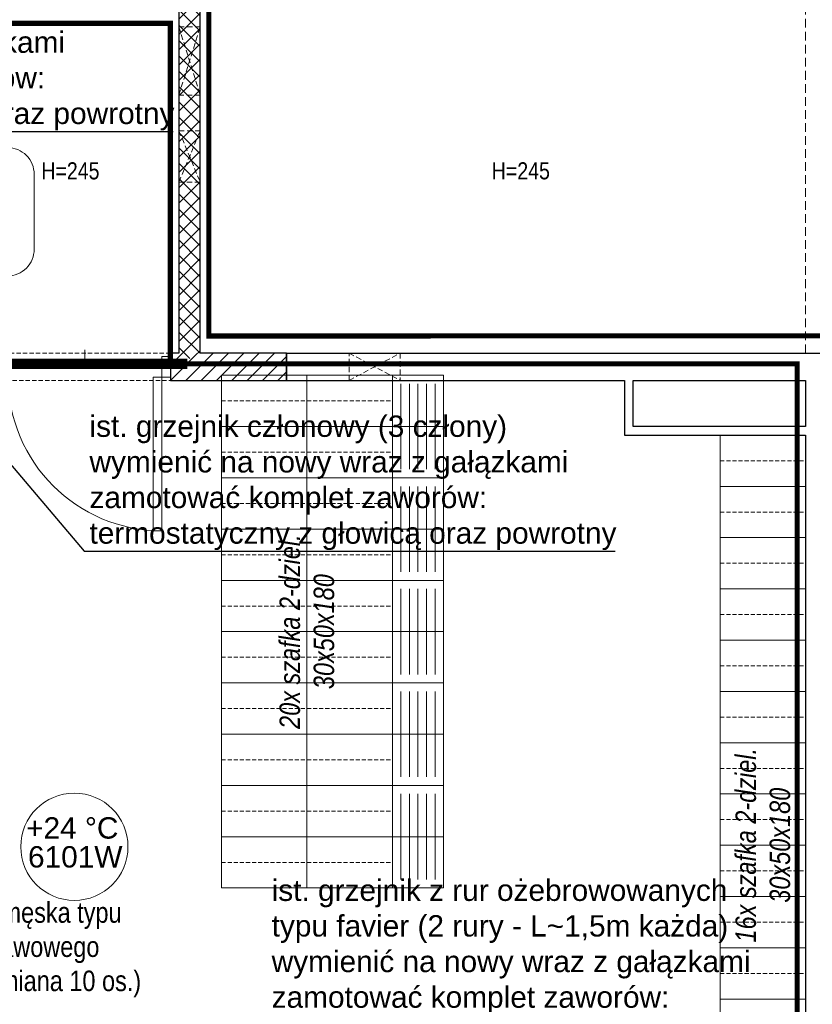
# Model space of a CAD drawing. Header units: millimetres. Extents: x 58673 to 77132, y 78327 to 116111.
# Tile 37 of 61: x 69990 to 70455, y 90889 to 91465. Entities that reach past the tile are written whole.
import ezdxf
from ezdxf.enums import TextEntityAlignment as Align

# ---------------------------------------------------------------- set-up
doc = ezdxf.new("R2010")
doc.units = ezdxf.units.MM
doc.header["$MEASUREMENT"] = 0
for name, pattern in [('_xref_ACAD-LSN_dyspozytornia_PW_rzuty_14$0$CENTER', [2, 1.25, -0.25, 0.25, -0.25]), ('_xref_ACAD-LSN_dyspozytornia_PW_rzuty_14$0$DASHED', [19.05, 12.7, -6.35]), ('_xref_ACAD-LSN_dyspozytornia_PW_rzuty_14$0$HIDDEN2', [4.7625, 3.175, -1.5875])]:
    doc.linetypes.add(name, pattern=pattern)
doc.layers.get('0').update_dxf_attribs({"lineweight": 9})
doc.layers.get('Defpoints').update_dxf_attribs({"lineweight": 9})
for name, color, linetype, lineweight in [('_xref_ACAD-LSN_dyspozytornia_PW_rzuty_14$0$A drzwi płytowe', 250, 'Continuous', 9), ('_xref_ACAD-LSN_dyspozytornia_PW_rzuty_14$0$A hatch', 250, 'Continuous', 5), ('_xref_ACAD-LSN_dyspozytornia_PW_rzuty_14$0$A hatch ściany', 250, 'Continuous', 9), ('_xref_ACAD-LSN_dyspozytornia_PW_rzuty_14$0$A opis', 250, 'Continuous', 13), ('_xref_ACAD-LSN_dyspozytornia_PW_rzuty_14$0$A opis technologia', 250, 'Continuous', 13), ('_xref_ACAD-LSN_dyspozytornia_PW_rzuty_14$0$A otwory sciany dzialowe', 8, '_xref_ACAD-LSN_dyspozytornia_PW_rzuty_14$0$HIDDEN2', 13), ('_xref_ACAD-LSN_dyspozytornia_PW_rzuty_14$0$A widok wyżej', 250, '_xref_ACAD-LSN_dyspozytornia_PW_rzuty_14$0$DASHED', 9), ('_xref_ACAD-LSN_dyspozytornia_PW_rzuty_14$0$A wyposazenie meblowe', 250, 'Continuous', 9), ('_xref_ACAD-LSN_dyspozytornia_PW_rzuty_14$0$A zakres', 250, 'Continuous', 13), ('_xref_ACAD-LSN_dyspozytornia_PW_rzuty_14$0$A-Wall', 250, 'Continuous', 25), ('FL_opis_co', 7, 'Continuous', 25), ('xref', 8, 'Continuous', 9)]:
    doc.layers.add(name, color=color, linetype=linetype, lineweight=lineweight)
doc.layers.add('_xref_ACAD-LSN_dyspozytornia_PW_rzuty_14$0$A nadproza SBN', color=250, linetype='_xref_ACAD-LSN_dyspozytornia_PW_rzuty_14$0$CENTER', lineweight=18, transparency=0.25)
doc.layers.add('IS_Grzejnik_etykieta', color=7, linetype='Continuous', lineweight=5, true_color=0x000000)
doc.layers.add('IS_Room (Automatic)', color=7, linetype='Continuous', lineweight=5, true_color=0x000000)
doc.styles.add('_xref_ACAD-LSN_dyspozytornia_PW_rzuty_14$0$Standard', font='ARIALN.TTF')
doc.styles.add('_xref_ACAD-LSN_dyspozytornia_PW_rzuty_14$0$STYL ASA', font='ARIALN.TTF')
doc.styles.add('Arial_____', font='arial.ttf')
doc.styles.get("Standard").update_dxf_attribs({"font": 'arial.ttf'})
doc.dimstyles.get("Standard").update_dxf_attribs({"dimtxt": 0.18, "dimasz": 0.18, "dimexe": 0.18, "dimexo": 0.0625, "dimgap": 0.09, "dimtad": 0, "dimtih": 1, "dimtoh": 1, "dimdec": 4, "dimzin": 0, "dimdsep": 46, "dimtxsty": 'Standard', "dimcen": 0.09, "dimadec": 0, "dimazin": 0, "dimtfac": 1, "dimtdec": 4, "dimtofl": 0, "dimtmove": 0, "dimatfit": 3, "dimfxl": 1, "dimtolj": 1, "dimtzin": 0, "dimarcsym": 0})

# ---------------------------------------------------------------- blocks, each defined once
blk = doc.blocks.new('_xref_ACAD-LSN_dyspozytornia_PW_rzuty_14$0$szafka dwudzielna 30x50x180')
blk.add_lwpolyline([(25, 15), (-25, 15), (-25, -15), (25, -15)], close=True)
at = {"linetype": '_xref_ACAD-LSN_dyspozytornia_PW_rzuty_14$0$HIDDEN2', "lineweight": 9, "ltscale": 0.75}
blk.add_lwpolyline([(-25, 0), (25, 0)], dxfattribs=at)
blk = doc.blocks.new('*U3975')
at = {"layer": '_xref_ACAD-LSN_dyspozytornia_PW_rzuty_14$0$A wyposazenie meblowe', "xscale": -1, "rotation": 90}
blk.add_blockref('_xref_ACAD-LSN_dyspozytornia_PW_rzuty_14$0$szafka dwudzielna 30x50x180', (0, 0), dxfattribs=at)
blk = doc.blocks.new('*U3976')
at = {"color": 0, "linetype": 'ByBlock', "lineweight": -2, "transparency": 16777216}
for p in [(0, 50), (30, 50), (60, 50), (90, 50), (120, 50), (150, 50), (180, 50), (210, 50), (240, 50), (270, 50), (0, 0), (30, 0), (60, 0), (90, 0), (120, 0), (150, 0), (180, 0), (210, 0), (240, 0), (270, 0)]:
    blk.add_blockref('*U3975', p, dxfattribs=at)
blk = doc.blocks.new('*U3977')
at = {"layer": '_xref_ACAD-LSN_dyspozytornia_PW_rzuty_14$0$A wyposazenie meblowe', "xscale": -1, "rotation": 90}
blk.add_blockref('_xref_ACAD-LSN_dyspozytornia_PW_rzuty_14$0$szafka dwudzielna 30x50x180', (0, 0), dxfattribs=at)
blk = doc.blocks.new('*U3978')
at = {"color": 0, "linetype": 'ByBlock', "lineweight": -2, "transparency": 16777216}
for p in [(0, 0), (30, 0), (60, 0), (90, 0), (120, 0), (150, 0), (180, 0), (210, 0), (240, 0), (270, 0), (300, 0), (330, 0), (360, 0), (390, 0), (420, 0), (450, 0)]:
    blk.add_blockref('*U3977', p, dxfattribs=at)
blk = doc.blocks.new('_xref_ACAD-LSN_dyspozytornia_PW_rzuty_14$0$lawka2')
blk.add_lwpolyline([(-30, 0), (30, 0), (30, 30), (-30, 30)], close=True)
at = {"lineweight": 9}
for points in [[(-25, 25), (25, 25)], [(-25, 20), (25, 20)], [(-25, 15), (25, 15)], [(-25, 10), (25, 10)], [(-25, 5), (25, 5)]]:
    blk.add_lwpolyline(points, dxfattribs=at)
at = {"layer": 'Defpoints'}
for points in [[(-30, 30), (0, 30), (0, 0), (-30, 0)], [(0, 30), (30, 30), (30, 0), (0, 0)]]:
    blk.add_lwpolyline(points, close=True, dxfattribs=at)
blk = doc.blocks.new('_xref_ACAD-LSN_dyspozytornia_PW_rzuty_14$0$środek')
blk.add_line((0, 0), (0, -10))
blk = doc.blocks.new('_xref_ACAD-LSN_dyspozytornia_PW_rzuty_14')
at = {"layer": '_xref_ACAD-LSN_dyspozytornia_PW_rzuty_14$0$A hatch', "linetype": 'Continuous', "lineweight": 5}
h = blk.add_hatch(dxfattribs=at)
h.set_pattern_fill('ANSI31', color=256, scale=2, style=0)
h.set_pattern_definition([(45, (0, 0), (-4.49012806, 4.49012806), [])])
h.paths.add_polyline_path([(70078.68, 91270.22), (70078.68, 91254.22), (70083.68, 91254.22), (70087.85, 91265.93), (70083.68, 91270.22)], flags=0)
h.paths.add_polyline_path([(70096.18, 91270.22), (70087.85, 91265.93), (70083.68, 91254.22), (70146.68, 91254.22), (70146.68, 91270.22)], flags=0)
at = {"layer": '_xref_ACAD-LSN_dyspozytornia_PW_rzuty_14$0$A hatch ściany', "linetype": 'Continuous', "lineweight": 9}
h = blk.add_hatch(dxfattribs=at)
h.set_pattern_fill('ANSI37', color=256, scale=2, angle=-360, style=0)
h.set_pattern_definition([(45, (0, 0), (-4.49012806, 4.49012806), []), (135, (0, 0), (-4.49012806, -4.49012806), [])])
h.paths.add_polyline_path([(70083.68, 91270.22), (70087.85, 91265.93), (70096.18, 91270.22), (70096.18, 91473.22), (70083.68, 91473.22)], flags=0)
at = {"layer": '_xref_ACAD-LSN_dyspozytornia_PW_rzuty_14$0$A drzwi płytowe', "linetype": 'Continuous', "lineweight": 9, "ltscale": 0.2}
blk.add_lwpolyline([(70073.68, 91268.22), (70078.68, 91268.22), (70078.68, 91256.22), (70073.68, 91256.22)], close=True, dxfattribs=at)
at = {"layer": '_xref_ACAD-LSN_dyspozytornia_PW_rzuty_14$0$A drzwi płytowe', "linetype": 'Continuous', "lineweight": 9}
blk.add_lwpolyline([(70073.68, 91256.22), (70068.68, 91256.22), (70068.68, 91166.22), (70073.68, 91166.22)], close=True, dxfattribs=at)
at = {"layer": '_xref_ACAD-LSN_dyspozytornia_PW_rzuty_14$0$A drzwi płytowe', "linetype": 'Continuous', "lineweight": 9, "ltscale": 0.2}
blk.add_arc((70073.68, 91256.22), 90, 180, 270, dxfattribs=at)
at = {"layer": '_xref_ACAD-LSN_dyspozytornia_PW_rzuty_14$0$A nadproza SBN', "ltscale": 4, "const_width": 6, "elevation": 0}
blk.add_lwpolyline([(69968.68, 91263.97), (70088.68, 91263.97)], dxfattribs=at)
at = {"layer": '_xref_ACAD-LSN_dyspozytornia_PW_rzuty_14$0$A otwory sciany dzialowe'}
for points in [[(70083.68, 91461.22), (70096.18, 91461.22), (70096.18, 91421.22), (70083.68, 91421.22)], [(70083.68, 91400.33), (70096.18, 91400.33), (70096.18, 91370.33), (70083.68, 91370.33)], [(70183.32, 91270.22), (70213.32, 91270.22), (70213.32, 91254.22), (70183.32, 91254.22)]]:
    blk.add_lwpolyline(points, close=True, dxfattribs=at)
for points in [[(70083.68, 91461.22), (70096.18, 91421.22)], [(70083.68, 91421.22), (70096.18, 91461.22)], [(70083.68, 91400.33), (70096.18, 91370.33)], [(70083.68, 91370.33), (70096.18, 91400.33)], [(70183.32, 91270.22), (70213.32, 91254.22)], [(70183.32, 91254.22), (70213.32, 91270.22)]]:
    blk.add_lwpolyline(points, dxfattribs=at)
at = {"layer": '_xref_ACAD-LSN_dyspozytornia_PW_rzuty_14$0$A widok wyżej', "linetype": '_xref_ACAD-LSN_dyspozytornia_PW_rzuty_14$0$DASHED', "lineweight": 9, "ltscale": 0.2}
for p, q in [((70078.68, 91270.22), (69978.68, 91270.22)), ((69978.68, 91254.22), (70078.68, 91254.22))]:
    blk.add_line(p, q, dxfattribs=at)
at = {"layer": '_xref_ACAD-LSN_dyspozytornia_PW_rzuty_14$0$A widok wyżej', "ltscale": 0.4}
blk.add_lwpolyline([(70450.68, 91270.22), (70450.68, 91473.22)], dxfattribs=at)
at = {"layer": '_xref_ACAD-LSN_dyspozytornia_PW_rzuty_14$0$A zakres', "linetype": '_xref_ACAD-LSN_dyspozytornia_PW_rzuty_14$0$DASHED', "transparency": 33554623, "const_width": 3}
for points in [[(68277.93, 92016.22), (68277.93, 91474.47), (68277.93, 91474.47), (68277.93, 91223.47), (68661.68, 91223.47), (68661.68, 90654.22), (70445.68, 90654.22), (70445.68, 91263.97), (70078.68, 91263.97), (70078.68, 91463.22), (69842.68, 91463.22), (69842.68, 92016.22)], [(69888.68, 91499.22), (69888.68, 92016.22), (72859.68, 92016.22), (72859.68, 90654.22), (70481.68, 90654.22), (70481.68, 91280.38), (70101.18, 91280.22), (70101.18, 91499.22)]]:
    blk.add_lwpolyline(points, close=True, dxfattribs=at)
at = {"layer": '_xref_ACAD-LSN_dyspozytornia_PW_rzuty_14$0$A-Wall', "linetype": 'Continuous', "lineweight": 25}
for p, q in [((70083.68, 91473.22), (70083.68, 91270.22)), ((70096.18, 91270.22), (70096.18, 91473.22)), ((70078.68, 91270.22), (70078.68, 91254.22)), ((70083.68, 91270.22), (70078.68, 91270.22)), ((70146.68, 91270.22), (70096.18, 91270.22)), ((70146.68, 91270.22), (70146.68, 91254.22)), ((70146.68, 91270.22), (70582.68, 91270.22)), ((70146.68, 91254.22), (70146.68, 91270.22)), ((70078.68, 91254.22), (70146.68, 91254.22)), ((70146.68, 91254.22), (70344.68, 91254.22)), ((70344.68, 91254.22), (70344.68, 91222.22)), ((70349.68, 91227.22), (70349.68, 91254.22)), ((70349.68, 91254.22), (70450.68, 91254.22)), ((70450.68, 91254.22), (70450.68, 91227.22)), ((70450.68, 91227.22), (70349.68, 91227.22)), ((70344.68, 91222.22), (70450.68, 91222.22)), ((70450.68, 91222.22), (70450.68, 90717.22))]:
    blk.add_line(p, q, dxfattribs=at)
at = {"rotation": 90.00000000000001}
for name, p in [('*U3976', (70183.68, 90972.22)), ('*U3978', (70425.68, 90757.22))]:
    blk.add_blockref(name, p, dxfattribs=at)
at = {"layer": '_xref_ACAD-LSN_dyspozytornia_PW_rzuty_14$0$A drzwi płytowe', "linetype": 'Continuous', "lineweight": 9, "ltscale": 0.2, "rotation": 180}
blk.add_blockref('_xref_ACAD-LSN_dyspozytornia_PW_rzuty_14$0$środek', (70028.68, 91262.22), dxfattribs=at)
at = {"layer": '_xref_ACAD-LSN_dyspozytornia_PW_rzuty_14$0$A wyposazenie meblowe', "rotation": 90.00000000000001}
for p in [(70238.68, 91227.22), (70238.68, 91167.22), (70238.68, 91107.22), (70238.68, 91047.22), (70238.68, 90987.22)]:
    blk.add_blockref('_xref_ACAD-LSN_dyspozytornia_PW_rzuty_14$0$lawka2', p, dxfattribs=at)
at = {"layer": '_xref_ACAD-LSN_dyspozytornia_PW_rzuty_14$0$A opis', "linetype": 'Continuous', "lineweight": 9, "char_height": 10, "attachment_point": 5, "style": '_xref_ACAD-LSN_dyspozytornia_PW_rzuty_14$0$Standard'}
for insert in [(70020.15, 91376.83), (70283.9, 91376.83)]:
    blk.add_mtext_dynamic_manual_height_columns('\\A1;\\pxqc;H=245', width=72.7481, gutter_width=1, heights=[0], dxfattribs=dict(at, insert=insert))
at = {"layer": '_xref_ACAD-LSN_dyspozytornia_PW_rzuty_14$0$A opis technologia', "char_height": 12, "attachment_point": 5, "rotation": 90, "style": '_xref_ACAD-LSN_dyspozytornia_PW_rzuty_14$0$STYL ASA'}
for s, insert in [('\\pxqc;{\\fArial Narrow|b0|i1|c238|p34;20x szafka 2-dziel. 30x50x180}', (70158.68, 91107.22)), ('\\pxqc;{\\fArial Narrow|b0|i1|c238|p34;16x szafka 2-dziel. 30x50x180}', (70425.68, 90982.22))]:
    blk.add_mtext_dynamic_manual_height_columns(s, width=141.308, gutter_width=1, heights=[0], dxfattribs=dict(at, insert=insert))
at = {"layer": '_xref_ACAD-LSN_dyspozytornia_PW_rzuty_14$0$A opis technologia', "insert": (69991.28, 90893.24), "char_height": 12, "attachment_point": 8, "style": '_xref_ACAD-LSN_dyspozytornia_PW_rzuty_14$0$STYL ASA'}
blk.add_mtext_dynamic_manual_height_columns('szatnia męska typu podstawowego\\P(najlicz. zmiana 10 os.)', width=154.4227, gutter_width=1, heights=[0], dxfattribs=at)

msp = doc.modelspace()

# ---------------------------------------------------------------- block references
at = {"layer": 'xref'}
msp.add_blockref('_xref_ACAD-LSN_dyspozytornia_PW_rzuty_14', (0, 0), dxfattribs=at)

# ---------------------------------------------------------------- next in the draw order: linework, layer by layer
at = {"layer": 'IS_Grzejnik_etykieta'}
msp.add_lwpolyline([(69843.089, 91315.437), (69983.301, 91315.437, 0.4142136), (69998.926, 91331.062), (69998.926, 91374.9, 0.4142136), (69983.301, 91390.525), (69843.089, 91390.525, 0.4142136), (69827.464, 91374.9), (69827.464, 91331.062, 0.4142136)], format="xyb", close=True, dxfattribs=at)
at = {"layer": 'IS_Room (Automatic)'}
msp.add_circle((70022.466, 90981.329), 31.395, dxfattribs=at)

# ---------------------------------------------------------------- next in the draw order: texts
at = {"layer": 'FL_opis_co', "char_height": 12.5, "attachment_point": 7}
for s, insert in [('\\fArial|b0|i0|c238;nowy grzejnik wraz z gałązkami \\Pzamotować komplet zaworów: \\Ptermostatyczny z głowicą oraz powrotny', (69772.5, 91400.5)), ('\\fArial|b0|i0|c238;ist. grzejnik członowy (3 człony)\\Pwymienić na nowy wraz z gałązkami \\Pzamotować komplet zaworów: \\Ptermostatyczny z głowicą oraz powrotny', (70031.326, 91154.903)), ('\\fArial|b0|i0|c238;ist. grzejnik z rur ożebrowowanych \\Ptypu favier (2 rury - L~1,5m każda) \\Pwymienić na nowy wraz z gałązkami \\Pzamotować komplet zaworów: \\Ptermostatyczny z głowicą oraz powrotny', (70138, 90862.5))]:
    msp.add_mtext(s, dxfattribs=dict(at, insert=insert))
at = {"layer": 'IS_Room (Automatic)', "color": 18, "true_color": 0x000000, "transparency": 33554687, "style": 'Arial_____'}
for s, p in [('+24 °C', (70021.246, 90992.35)), ('6101W', (70022.974, 90975.439))]:
    msp.add_text(s, height=12.5, dxfattribs=at).set_placement(p, align=Align.MIDDLE_CENTER)

# ---------------------------------------------------------------- next in the draw order: leaders
at = {"layer": 'FL_opis_co', "annotation_type": 0, "has_hookline": 1, "hookline_direction": 0, "text_width": 307.9}
for points in [[(69643.3, 91252.805), (69769.375, 91399.875), (69771.875, 91399.875)], [(69924.9, 91276), (70028.201, 91154.278), (70030.701, 91154.278)]]:
    msp.add_leader(points, dimstyle='Standard', override={"dimtxt": 2.5, "dimasz": 2.5, "dimexe": 1.25, "dimexo": 0.625, "dimgap": 0.625, "dimtad": 1, "dimtih": 0, "dimtoh": 0, "dimdec": 2, "dimzin": 8, "dimdsep": 44, "dimcen": 2.5, "dimtdec": 2, "dimtofl": 1, "dimldrblk": 'None', "dimtolj": 0, "dimtzin": 8}, dxfattribs=at)

doc.saveas('drawing.dxf')
